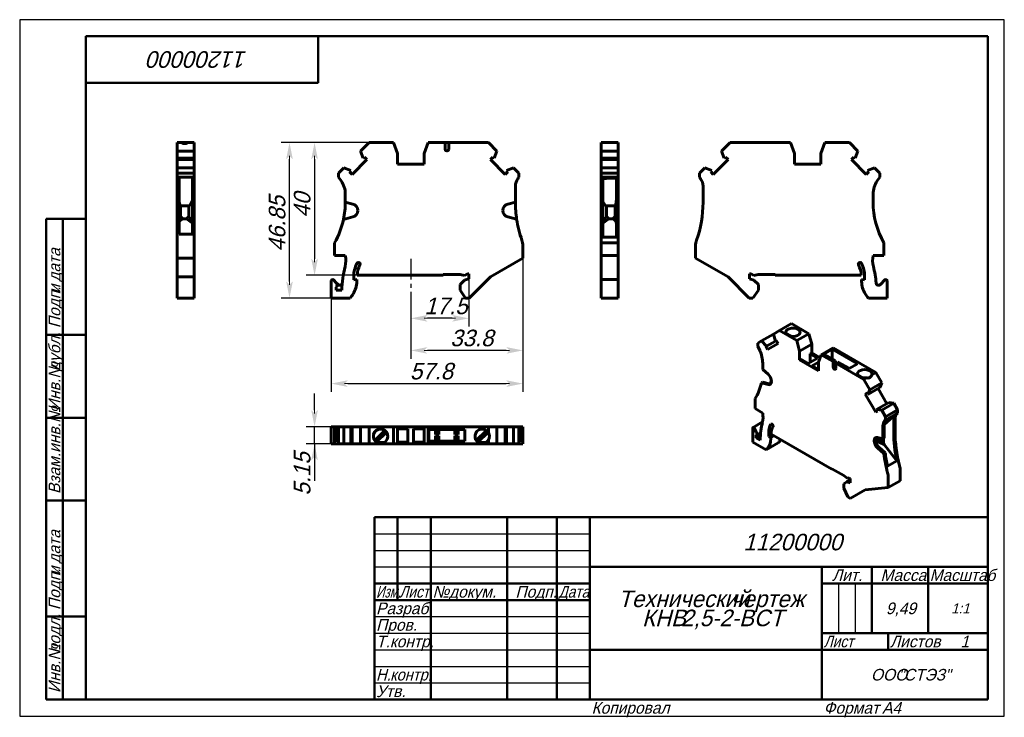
# Model space of a CAD drawing. Header units: millimetres. Extents: x 0 to 297, y 0 to 210.
import ezdxf

# ---------------------------------------------------------------- set-up
doc = ezdxf.new("R2010")
doc.units = ezdxf.units.MM
doc.linetypes.add('CENTER_per1_scale0.196063', pattern=[9.96, 6.225, -1.245, 1.245, -1.245])
doc.styles.add('TextStyle_1', font='T-FLEX Type A.TTF', dxfattribs={"oblique": 15, "height": 5})
doc.styles.add('TextStyle_2', font='T-FLEX Type A.TTF', dxfattribs={"oblique": 15, "height": 3.5})
doc.styles.add('TextStyle_3', font='T-FLEX Type A.TTF', dxfattribs={"width": 0.744064, "oblique": 15, "height": 3.5})
doc.styles.add('TextStyle_4', font='T-FLEX Type A.TTF', dxfattribs={"width": 0.883061, "oblique": 15, "height": 3.5})
doc.styles.add('TextStyle_5', font='T-FLEX Type A.TTF', dxfattribs={"width": 0.94413, "oblique": 15, "height": 3.5})
doc.styles.add('TextStyle_6', font='T-FLEX Type A.TTF', dxfattribs={"width": 0.98844, "oblique": 15, "height": 3.5})
doc.styles.add('TextStyle_7', font='T-FLEX Type A.TTF', dxfattribs={"oblique": 15, "height": 5})
doc.styles.add('TextStyle_8', font='T-FLEX Type A.TTF', dxfattribs={"oblique": 15, "height": 3})
doc.styles.add('TextStyle_9', font='T-FLEX Type A.TTF', dxfattribs={"oblique": 15, "height": 3.5})
doc.dimstyles.new('DIM_ST_1', dxfattribs={"dimtxt": 5, "dimasz": 5, "dimexe": 2.5, "dimexo": 0, "dimtad": 1, "dimrnd": 0.01, "dimdsep": 46, "dimtxsty": 'TextStyle_1', "dimblk": 'Arrow_3_C7_Status', "dimcen": 0.09, "dimclrd": 7, "dimclre": 7, "dimclrt": 7, "dimazin": 0, "dimtfac": 1, "dimtdec": 0, "dimtmove": 0, "dimatfit": 0, "dimldrblk": 'NONE', "dimfxl": 1, "dimtvp": 1, "dimtolj": 1, "dimarcsym": 0})
doc.dimstyles.new('DIM_ST_2', dxfattribs={"dimtxt": 5, "dimasz": 5, "dimexe": 2.5, "dimexo": 0, "dimtad": 1, "dimrnd": 0.01, "dimdsep": 46, "dimtxsty": 'TextStyle_1', "dimblk": 'Arrow_3_C7_Status', "dimcen": 0.09, "dimclrd": 7, "dimclre": 7, "dimclrt": 7, "dimazin": 0, "dimtfac": 1, "dimtdec": 0, "dimtmove": 0, "dimatfit": 0, "dimldrblk": 'NONE', "dimfxl": 1, "dimtvp": 1, "dimtolj": 1, "dimarcsym": 0})
doc.dimstyles.new('DIM_ST_3', dxfattribs={"dimtxt": 5, "dimasz": 5, "dimexe": 2.5, "dimexo": 0, "dimtad": 1, "dimrnd": 0.01, "dimdsep": 46, "dimtxsty": 'TextStyle_1', "dimblk": 'Arrow_3_C7_Status', "dimcen": 0.09, "dimclrd": 7, "dimclre": 7, "dimclrt": 7, "dimazin": 0, "dimtfac": 1, "dimtdec": 0, "dimtmove": 0, "dimatfit": 0, "dimldrblk": 'NONE', "dimfxl": 1, "dimtvp": 1, "dimtolj": 1, "dimarcsym": 0})

# ---------------------------------------------------------------- blocks, each defined once
blk = doc.blocks.new('Arrow_3_C7_Status')
at = {"color": 7, "linetype": 'Continuous', "lineweight": 0}
blk.add_line((-1, 0), (-0.8, 0), dxfattribs=at)
at = {"color": 7}
blk.add_solid([(-1, -0.2), (0, 0), (-0.8, 0), (-1, 0.2)], dxfattribs=at)
blk = doc.blocks.new('*D5')
at = {"color": 7, "lineweight": -2}
for p, q in [((135.47, 132.61), (135.47, 117.46)), ((117.97, 127.91), (117.97, 117.46)), ((130.47, 119.96), (122.97, 119.96))]:
    blk.add_line(p, q, dxfattribs=at)
at = {"layer": 'Defpoints', "color": 0}
for p in [(135.47, 132.61), (117.97, 127.91), (117.97, 119.96)]:
    blk.add_point(p, dxfattribs=at)
at = {"color": 7, "lineweight": -2, "xscale": 5, "yscale": 5, "zscale": 5, "rotation": 180}
blk.add_blockref('Arrow_3_C7_Status', (117.97, 119.96), dxfattribs=at)
at = {"color": 7, "lineweight": -2, "xscale": 5, "yscale": 5, "zscale": 5}
blk.add_blockref('Arrow_3_C7_Status', (135.47, 119.96), dxfattribs=at)
blk = doc.blocks.new('_None')
blk = doc.blocks.new('*D6')
at = {"color": 7, "lineweight": -2}
for p, q in [((151.77, 138.13), (151.77, 107.78)), ((117.97, 127.91), (117.97, 107.78)), ((146.77, 110.28), (122.97, 110.28))]:
    blk.add_line(p, q, dxfattribs=at)
at = {"layer": 'Defpoints', "color": 0}
for p in [(151.77, 138.13), (117.97, 127.91), (117.97, 110.28)]:
    blk.add_point(p, dxfattribs=at)
at = {"color": 7, "lineweight": -2, "xscale": 5, "yscale": 5, "zscale": 5, "rotation": 180}
blk.add_blockref('Arrow_3_C7_Status', (117.97, 110.28), dxfattribs=at)
at = {"color": 7, "lineweight": -2, "xscale": 5, "yscale": 5, "zscale": 5}
blk.add_blockref('Arrow_3_C7_Status', (151.77, 110.28), dxfattribs=at)
blk = doc.blocks.new('*D7')
at = {"color": 7, "lineweight": -2}
for p, q in [((151.77, 138.13), (151.77, 97.78)), ((93.97, 126.08), (93.97, 97.78)), ((98.97, 100.28), (146.77, 100.28))]:
    blk.add_line(p, q, dxfattribs=at)
at = {"layer": 'Defpoints', "color": 0}
for p in [(151.77, 138.13), (93.97, 126.08), (151.77, 100.28)]:
    blk.add_point(p, dxfattribs=at)
at = {"color": 7, "lineweight": -2, "xscale": 5, "yscale": 5, "zscale": 5}
for p, rotation in [((93.97, 100.28), 180), ((151.77, 100.28), 360)]:
    blk.add_blockref('Arrow_3_C7_Status', p, dxfattribs=dict(at, rotation=rotation))
blk = doc.blocks.new('*D8')
at = {"color": 7, "lineweight": -2}
for p, q in [((105.37, 172.93), (86.44, 172.93)), ((88.94, 167.93), (88.94, 137.93)), ((101.78, 132.93), (86.44, 132.93))]:
    blk.add_line(p, q, dxfattribs=at)
at = {"layer": 'Defpoints', "color": 0}
for p in [(105.37, 172.93), (88.94, 132.93), (101.78, 132.93)]:
    blk.add_point(p, dxfattribs=at)
at = {"color": 7, "lineweight": -2, "xscale": 5, "yscale": 5, "zscale": 5}
for p, rotation in [((88.94, 172.93), 89.99999999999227), ((88.94, 132.93), 269.9999999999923)]:
    blk.add_blockref('Arrow_3_C7_Status', p, dxfattribs=dict(at, rotation=rotation))
blk = doc.blocks.new('*D9')
at = {"color": 7, "lineweight": -2}
for p, q in [((105.37, 172.93), (78.88, 172.93)), ((81.38, 131.08), (81.38, 167.93)), ((93.97, 126.08), (78.88, 126.08))]:
    blk.add_line(p, q, dxfattribs=at)
at = {"layer": 'Defpoints', "color": 0}
for p in [(81.38, 172.93), (105.37, 172.93), (93.97, 126.08)]:
    blk.add_point(p, dxfattribs=at)
at = {"color": 7, "lineweight": -2, "xscale": 5, "yscale": 5, "zscale": 5}
for p, rotation in [((81.38, 172.93), 90.00000000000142), ((81.38, 126.08), 270.0000000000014)]:
    blk.add_blockref('Arrow_3_C7_Status', p, dxfattribs=dict(at, rotation=rotation))
blk = doc.blocks.new('*D10')
at = {"color": 7, "lineweight": -2}
for p, q in [((88.94, 92.28), (88.94, 97.28)), ((96.17, 87.28), (86.44, 87.28)), ((88.94, 82.13), (88.94, 87.28)), ((96.17, 82.13), (86.44, 82.13)), ((88.94, 82.13), (88.94, 71)), ((88.94, 77.13), (88.94, 72.13))]:
    blk.add_line(p, q, dxfattribs=at)
at = {"layer": 'Defpoints', "color": 0}
for p in [(88.94, 87.28), (96.17, 87.28), (96.17, 82.13)]:
    blk.add_point(p, dxfattribs=at)
at = {"color": 7, "lineweight": -2, "xscale": 5, "yscale": 5, "zscale": 5}
for p, rotation in [((88.94, 87.28), 270), ((88.94, 82.13), 90)]:
    blk.add_blockref('Arrow_3_C7_Status', p, dxfattribs=dict(at, rotation=rotation))
blk = doc.blocks.new('_FR1Страница_1')
at = {"color": 7, "linetype": 'Continuous', "lineweight": 25}
for p, q in [((0, 210), (0, 0)), ((297, 210), (0, 210)), ((297, 0), (297, 210)), ((107, 55), (172, 55)), ((107, 50), (172, 50)), ((107, 45), (172, 45)), ((247, 40), (247, 25)), ((252, 40), (252, 25)), ((107, 30), (172, 30)), ((107, 25), (172, 25)), ((107, 20), (172, 20)), ((242, 20), (292, 20)), ((262, 20), (262, 20)), ((107, 15), (172, 15)), ((107, 10), (172, 10)), ((0, 0), (297, 0))]:
    blk.add_line(p, q, dxfattribs=at)
at = {"color": 7, "linetype": 'Continuous', "lineweight": 50}
for p, q in [((20, 5), (20, 205)), ((20, 205), (292, 205)), ((90, 191), (90, 205)), ((292, 205), (292, 5)), ((20, 191), (90, 191)), ((8, 5), (8, 150)), ((8, 150), (20, 150)), ((13, 150), (13, 5)), ((8, 115), (20, 115)), ((8, 90), (20, 90)), ((20, 65), (8, 65)), ((107, 5), (107, 60)), ((107, 60), (292, 60)), ((114, 60), (114, 35)), ((124, 60), (124, 5)), ((147, 60), (147, 5)), ((162, 60), (162, 5)), ((172, 60), (172, 5)), ((172, 45), (292, 45)), ((242, 45), (242, 5)), ((257, 45), (257, 25)), ((274, 45), (274, 25)), ((107, 40), (172, 40)), ((242, 40), (292, 40)), ((107, 35), (172, 35)), ((8, 30), (20, 30)), ((242, 25), (292, 25)), ((262, 25), (262, 20)), ((172, 20), (292, 20)), ((20, 5), (8, 5)), ((292, 5), (20, 5))]:
    blk.add_line(p, q, dxfattribs=at)
at = {"color": 7, "oblique": 15}
for s, height, rotation, style, p in [('11200000', 5, 180, 'TextStyle_7', (68.7, 200.5)), ('дата', 3.5, 90, 'TextStyle_2', (12.25, 131.01)), ('Подп.', 3.5, 90, 'TextStyle_2', (12.25, 117)), ('и', 3.5, 90, 'TextStyle_2', (12.25, 127.51)), ('дубл.', 3.5, 90, 'TextStyle_2', (12.25, 104.01)), ('Инв.№', 3.5, 90, 'TextStyle_2', (12.25, 92)), ('Взам.инв.№', 3.5, 90, 'TextStyle_2', (12.25, 67)), ('дата', 3.5, 90, 'TextStyle_2', (12.25, 46.01)), ('Подп.', 3.5, 90, 'TextStyle_2', (12.25, 32)), ('и', 3.5, 90, 'TextStyle_2', (12.25, 42.51)), ('подл.', 3.5, 90, 'TextStyle_2', (12.25, 19.01)), ('Инв.№', 3.5, 90, 'TextStyle_2', (12.25, 7))]:
    blk.add_text(s, height=height, rotation=rotation, dxfattribs=dict(at, style=style)).set_placement(p)
for s, height, style, p in [('11200000', 5, 'TextStyle_7', (218.3, 50)), ('Лит.', 3.5, 'TextStyle_2', (245.03, 40.76)), ('Масса', 3.5, 'TextStyle_2', (259.65, 40.76)), ('№', 3.5, 'TextStyle_2', (124.5, 35.75)), ('Подп.', 3.5, 'TextStyle_2', (149.53, 35.75)), ('докум.', 3.5, 'TextStyle_2', (129.5, 35.75)), ('Технический', 5, 'TextStyle_7', (180.55, 32.88)), ('чертеж', 5, 'TextStyle_7', (214.51, 32.88)), ('Разраб.', 3.5, 'TextStyle_2', (107.5, 30.75)), ('9,49', 3.5, 'TextStyle_2', (261.28, 30.75)), ('1:1', 3, 'TextStyle_8', (280.99, 31)), ('КНВ', 5, 'TextStyle_7', (187.75, 27.12)), ('2,5-2-ВСТ', 5, 'TextStyle_7', (199.54, 27.12)), ('Пров.', 3.5, 'TextStyle_2', (107.5, 25.75)), ('Т.контр.', 3.5, 'TextStyle_2', (107.5, 20.75)), ('Листов', 3.5, 'TextStyle_2', (262.5, 20.75)), ('1', 3.5, 'TextStyle_9', (283.78, 20.75)), ('ООО', 3.5, 'TextStyle_2', (256.78, 10.75)), ('"СТЭЗ"', 3.5, 'TextStyle_2', (265.03, 10.75)), ('Утв.', 3.5, 'TextStyle_2', (107.5, 5.75)), ('Копировал', 3.5, 'TextStyle_2', (172.5, 0.75)), ('Формат', 3.5, 'TextStyle_2', (242.5, 0.75)), ('A4', 3.5, 'TextStyle_2', (260.12, 0.75))]:
    blk.add_text(s, height=height, dxfattribs=dict(at, style=style)).set_placement(p)
for s, style, width, p in [('Масштаб', 'TextStyle_6', 0.98844, (274.5, 40.76)), ('Изм.', 'TextStyle_3', 0.744064, (107.5, 35.75)), ('Лист', 'TextStyle_4', 0.883061, (114.5, 35.75)), ('Дата', 'TextStyle_4', 0.883061, (162.5, 35.75)), ('Лист', 'TextStyle_4', 0.883061, (242.5, 20.75)), ('Н.', 'TextStyle_5', 0.94413, (107.5, 10.75)), ('контр.', 'TextStyle_5', 0.94413, (111.75, 10.75))]:
    blk.add_text(s, height=3.5, dxfattribs=dict(at, style=style, width=width)).set_placement(p)
blk = doc.blocks.new('Страница_1')
at = {"color": 7, "linetype": 'Continuous', "lineweight": 60}
for p, q in [((47.511, 170.353), (47.511, 172.927)), ((47.511, 172.927), (48.659, 172.927)), ((48.659, 172.927), (50.864, 172.927)), ((50.864, 172.927), (52.661, 172.927)), ((52.661, 170.353), (52.661, 172.927)), ((102.798, 170.353), (105.372, 172.927)), ((105.372, 172.927), (112.772, 172.927)), ((112.772, 172.927), (113.972, 169.63)), ((121.972, 169.63), (123.172, 172.927)), ((123.172, 172.927), (128.297, 172.927)), ((128.297, 170.977), (128.297, 172.927)), ((128.297, 172.927), (129.397, 172.927)), ((129.397, 172.927), (129.397, 170.977)), ((129.397, 172.927), (141.372, 172.927)), ((143.946, 170.353), (141.372, 172.927)), ((175.385, 172.927), (175.385, 170.353)), ((175.385, 172.927), (180.535, 172.927)), ((180.535, 170.353), (180.535, 172.927)), ((211.693, 170.353), (214.267, 172.927)), ((232.467, 172.927), (214.267, 172.927)), ((233.667, 169.63), (232.467, 172.927)), ((242.867, 172.927), (241.667, 169.63)), ((250.267, 172.927), (242.867, 172.927)), ((250.267, 172.927), (252.841, 170.353)), ((52.661, 170.353), (47.511, 170.353)), ((47.511, 170.353), (47.511, 168.21)), ((52.661, 168.21), (52.661, 170.353)), ((103.632, 168.21), (102.798, 170.353)), ((113.972, 169.63), (113.972, 166.427)), ((121.972, 166.427), (121.972, 169.63)), ((143.946, 170.353), (143.112, 168.21)), ((175.385, 170.353), (180.535, 170.353)), ((175.385, 168.21), (175.385, 170.353)), ((180.535, 168.21), (180.535, 170.353)), ((212.527, 168.21), (211.693, 170.353)), ((233.667, 166.427), (233.667, 169.63)), ((241.667, 169.63), (241.667, 166.427)), ((252.006, 168.21), (252.841, 170.353)), ((47.511, 168.21), (52.661, 168.21)), ((47.511, 168.21), (47.511, 167.827)), ((47.511, 167.827), (47.511, 165.319)), ((52.661, 167.827), (47.511, 167.827)), ((52.661, 168.21), (52.661, 167.827)), ((52.661, 165.319), (52.661, 167.827)), ((100.289, 163.354), (104.762, 167.827)), ((104.005, 168.583), (103.632, 168.21)), ((104.762, 167.827), (104.005, 168.583)), ((121.972, 166.427), (113.972, 166.427)), ((142.738, 168.583), (141.982, 167.827)), ((141.982, 167.827), (146.454, 163.354)), ((143.112, 168.21), (142.738, 168.583)), ((180.535, 168.21), (175.385, 168.21)), ((175.385, 167.827), (175.385, 168.21)), ((175.385, 167.827), (180.535, 167.827)), ((175.385, 165.319), (175.385, 167.827)), ((180.535, 167.827), (180.535, 168.21)), ((180.535, 165.319), (180.535, 167.827)), ((209.184, 163.354), (213.657, 167.827)), ((212.527, 168.21), (212.9, 168.583)), ((212.9, 168.583), (213.657, 167.827)), ((233.667, 166.427), (241.667, 166.427)), ((250.877, 167.827), (251.633, 168.583)), ((255.349, 163.354), (250.877, 167.827)), ((251.633, 168.583), (252.006, 168.21)), ((47.511, 165.319), (47.511, 163.727)), ((52.661, 165.319), (47.511, 165.319)), ((47.511, 163.727), (47.511, 162.498)), ((52.661, 163.727), (47.511, 163.727)), ((52.661, 163.727), (52.661, 165.319)), ((52.661, 162.498), (52.661, 163.727)), ((96.172, 163.727), (97.764, 165.319)), ((96.172, 162.527), (96.172, 163.727)), ((97.764, 165.319), (99.906, 164.484)), ((99.906, 164.484), (99.533, 164.111)), ((99.533, 164.111), (100.289, 163.354)), ((146.454, 163.354), (147.211, 164.111)), ((146.837, 164.484), (148.98, 165.319)), ((147.211, 164.111), (146.837, 164.484)), ((148.98, 165.319), (150.572, 163.727)), ((150.572, 163.727), (150.572, 162.498)), ((175.385, 163.727), (175.385, 165.319)), ((180.535, 165.319), (175.385, 165.319)), ((175.385, 163.727), (175.385, 162.527)), ((180.535, 163.727), (175.385, 163.727)), ((180.535, 163.727), (180.535, 165.319)), ((180.535, 162.527), (180.535, 163.727)), ((205.067, 163.727), (206.658, 165.319)), ((205.067, 162.498), (205.067, 163.727)), ((206.658, 165.319), (208.801, 164.484)), ((208.801, 164.484), (208.428, 164.111)), ((208.428, 164.111), (209.184, 163.354)), ((256.106, 164.111), (255.349, 163.354)), ((257.875, 165.319), (255.732, 164.484)), ((255.732, 164.484), (256.106, 164.111)), ((259.467, 163.727), (257.875, 165.319)), ((259.467, 163.727), (259.467, 162.527)), ((52.661, 162.498), (47.511, 162.498)), ((47.511, 162.498), (47.511, 162.247)), ((47.511, 162.247), (48.061, 162.247)), ((47.511, 162.06), (47.511, 162.247)), ((47.511, 162.06), (47.511, 159.766)), ((48.061, 162.247), (48.061, 162.06)), ((48.061, 162.06), (48.061, 159.766)), ((52.111, 162.247), (52.111, 162.06)), ((52.661, 162.247), (52.111, 162.247)), ((52.111, 162.06), (52.111, 159.766)), ((52.661, 162.498), (52.661, 162.247)), ((52.661, 162.06), (52.661, 162.247)), ((52.661, 162.06), (52.661, 159.766)), ((96.172, 162.527), (96.956, 161.407)), ((150.245, 162.06), (150.376, 162.247)), ((150.572, 162.498), (150.376, 162.247)), ((175.385, 162.527), (180.535, 162.527)), ((175.385, 161.407), (175.385, 162.527)), ((175.385, 157.392), (175.385, 161.407)), ((175.935, 162.143), (175.935, 161.407)), ((175.935, 162.143), (176.985, 162.143)), ((175.935, 157.392), (175.935, 161.407)), ((176.985, 162.202), (179.585, 162.202)), ((176.985, 162.143), (176.985, 162.202)), ((179.585, 162.202), (179.585, 162.143)), ((179.585, 162.143), (179.985, 162.143)), ((179.985, 161.407), (179.985, 162.143)), ((179.985, 157.392), (179.985, 161.407)), ((180.535, 162.527), (180.535, 161.407)), ((180.535, 157.392), (180.535, 161.407)), ((205.067, 162.498), (205.263, 162.247)), ((205.393, 162.06), (205.263, 162.247)), ((258.683, 161.407), (259.467, 162.527)), ((47.511, 157.498), (47.511, 159.766)), ((47.511, 157.498), (47.511, 155.032)), ((48.061, 159.766), (48.061, 157.498)), ((48.061, 157.498), (48.061, 155.032)), ((52.111, 154.889), (52.111, 159.766)), ((52.661, 154.889), (52.661, 159.766)), ((149.522, 157.498), (149.522, 159.766)), ((149.522, 157.498), (149.522, 155.032)), ((206.117, 154.889), (206.117, 159.766)), ((47.511, 155.032), (47.511, 154.424)), ((47.511, 155.032), (48.061, 155.032)), ((48.061, 155.086), (48.432, 153.836)), ((48.061, 154.424), (48.061, 155.032)), ((52.111, 155.519), (51.352, 153.836)), ((52.111, 154.889), (52.111, 145.356)), ((52.661, 154.889), (52.661, 143.508)), ((98.222, 157.392), (98.222, 155.032)), ((98.222, 155.032), (100.489, 154.424)), ((98.222, 155.032), (98.222, 155.027)), ((149.522, 155.032), (147.254, 154.424)), ((149.522, 154.889), (149.522, 155.032)), ((175.385, 155.027), (175.385, 157.392)), ((175.385, 155.027), (175.385, 142.701)), ((175.935, 157.392), (175.935, 155.027)), ((175.935, 155.214), (176.718, 153.827)), ((175.935, 155.027), (175.935, 144.427)), ((179.785, 154.328), (179.985, 155.988)), ((179.985, 155.032), (179.985, 157.392)), ((179.985, 155.032), (179.985, 154.424)), ((180.535, 155.032), (179.985, 155.032)), ((180.535, 157.392), (180.535, 155.032)), ((180.535, 155.032), (180.535, 154.424)), ((257.417, 155.027), (257.417, 157.392)), ((47.511, 154.424), (47.511, 152.492)), ((47.511, 152.492), (47.511, 152.462)), ((47.511, 152.462), (47.511, 150.53)), ((48.061, 154.424), (48.061, 152.492)), ((48.061, 152.462), (48.061, 152.492)), ((48.061, 152.462), (48.061, 150.53)), ((48.461, 153.832), (48.432, 153.836)), ((48.432, 153.836), (51.352, 153.836)), ((48.461, 150.026), (48.461, 153.832)), ((48.461, 153.828), (51.061, 153.828)), ((51.061, 153.81), (51.352, 153.836)), ((51.061, 153.81), (51.061, 153.828)), ((51.061, 150.627), (51.061, 153.81)), ((101.972, 152.492), (101.972, 152.462)), ((145.772, 152.492), (145.772, 152.462)), ((179.6, 153.827), (176.718, 153.827)), ((176.985, 153.827), (176.985, 150.627)), ((179.585, 153.827), (179.585, 150.114)), ((179.6, 153.827), (179.785, 154.328)), ((179.785, 149.568), (179.785, 154.328)), ((179.985, 154.424), (179.985, 152.492)), ((179.985, 152.462), (179.985, 152.492)), ((179.985, 152.462), (179.985, 150.53)), ((180.535, 154.424), (180.535, 152.492)), ((180.535, 152.492), (180.535, 152.462)), ((180.535, 152.462), (180.535, 150.53)), ((47.511, 150.53), (47.511, 149.82)), ((47.511, 149.82), (47.511, 143.508)), ((48.061, 149.82), (47.511, 149.82)), ((48.061, 149.82), (48.061, 150.53)), ((48.061, 149.82), (48.061, 145.356)), ((48.15, 149.177), (48.061, 149.035)), ((48.461, 150.026), (48.15, 149.177)), ((49.161, 149.927), (48.15, 149.177)), ((48.461, 150.627), (49.161, 149.927)), ((50.361, 149.927), (49.161, 149.927)), ((50.361, 149.927), (51.061, 150.627)), ((52.111, 148.629), (50.361, 149.927)), ((51.061, 150.627), (52.111, 149.105)), ((100.489, 150.53), (97.663, 149.772)), ((147.254, 150.53), (149.902, 149.82)), ((176.985, 150.627), (175.935, 149.137)), ((175.935, 148.643), (177.685, 149.927)), ((176.985, 150.627), (177.685, 149.927)), ((177.685, 149.927), (178.885, 149.927)), ((179.585, 150.627), (178.885, 149.927)), ((179.817, 149.234), (178.885, 149.927)), ((179.785, 149.568), (179.585, 150.114)), ((179.817, 149.234), (179.785, 149.568)), ((179.817, 149.234), (179.985, 148.412)), ((179.985, 150.53), (179.985, 149.772)), ((179.985, 149.772), (179.985, 144.427)), ((180.535, 149.772), (179.985, 149.772)), ((180.535, 150.53), (180.535, 149.772)), ((180.535, 149.772), (180.535, 142.701)), ((47.511, 141.834), (47.511, 143.508)), ((52.111, 145.356), (48.061, 145.356)), ((52.661, 141.834), (52.661, 143.508)), ((94.972, 138.927), (94.972, 142.701)), ((175.385, 138.927), (175.385, 142.701)), ((180.535, 142.701), (175.385, 142.701)), ((179.985, 144.427), (175.935, 144.427)), ((180.535, 138.927), (180.535, 142.701)), ((260.667, 138.927), (260.667, 142.701)), ((47.511, 141.834), (47.511, 138.135)), ((52.661, 141.834), (52.661, 138.135)), ((151.772, 141.834), (151.772, 138.135)), ((203.867, 141.834), (203.867, 138.135)), ((47.511, 138.135), (47.511, 132.477)), ((52.661, 138.135), (47.511, 138.135)), ((52.661, 138.135), (52.661, 132.477)), ((98.215, 138.927), (94.972, 138.927)), ((151.772, 138.135), (141.972, 132.477)), ((175.385, 135.569), (175.385, 138.927)), ((175.385, 138.927), (180.535, 138.927)), ((180.535, 135.569), (180.535, 138.927)), ((203.867, 138.135), (213.667, 132.477)), ((257.423, 138.927), (260.667, 138.927)), ((175.385, 131.634), (175.385, 135.569)), ((180.535, 131.634), (180.535, 135.569)), ((47.511, 132.477), (47.511, 126.077)), ((52.661, 132.477), (47.511, 132.477)), ((52.661, 126.077), (52.661, 132.477)), ((93.972, 126.077), (93.972, 131.234)), ((94.655, 131.517), (95.508, 130.663)), ((100.772, 132.627), (100.772, 131.548)), ((100.772, 131.548), (101.672, 131.627)), ((101.672, 131.627), (101.672, 131.07)), ((127.772, 132.927), (101.778, 132.927)), ((127.772, 133.127), (132.886, 133.127)), ((127.772, 132.927), (127.772, 133.127)), ((132.822, 130.127), (134.174, 131.479)), ((132.886, 133.127), (134.205, 132.9)), ((134.174, 131.479), (135.472, 131.827)), ((134.205, 132.9), (135.045, 133.391)), ((135.045, 133.391), (135.472, 133.391)), ((135.472, 131.827), (135.472, 133.391)), ((141.972, 132.477), (135.572, 126.077)), ((180.535, 131.634), (175.385, 131.634)), ((175.385, 131.234), (175.385, 131.634)), ((175.385, 126.077), (175.385, 131.234)), ((180.535, 131.234), (180.535, 131.634)), ((180.535, 126.077), (180.535, 131.234)), ((220.067, 126.077), (213.667, 132.477)), ((220.594, 133.391), (220.167, 133.391)), ((220.167, 131.827), (220.167, 133.391)), ((220.167, 131.827), (221.464, 131.479)), ((221.433, 132.9), (220.594, 133.391)), ((222.753, 133.127), (221.433, 132.9)), ((221.464, 131.479), (222.817, 130.127)), ((227.867, 133.127), (222.753, 133.127)), ((227.867, 132.927), (227.867, 133.127)), ((253.86, 132.927), (227.867, 132.927)), ((254.867, 131.548), (253.967, 131.627)), ((253.967, 131.627), (253.967, 131.07)), ((254.867, 132.627), (254.867, 131.548)), ((260.984, 131.517), (259.614, 130.147)), ((261.667, 126.077), (261.667, 131.234)), ((95.472, 128.427), (95.472, 129.356)), ((97.179, 128.427), (95.472, 128.427)), ((96.024, 130.147), (95.508, 130.663)), ((132.822, 128.477), (132.822, 130.127)), ((134.502, 126.077), (132.822, 128.477)), ((221.136, 126.077), (222.817, 128.477)), ((222.817, 128.477), (222.817, 130.127)), ((52.661, 126.077), (47.511, 126.077)), ((99.638, 126.077), (93.972, 126.077)), ((135.572, 126.077), (134.502, 126.077)), ((175.385, 126.077), (180.535, 126.077)), ((220.067, 126.077), (221.136, 126.077)), ((256.001, 126.077), (261.667, 126.077)), ((227.354, 115.198), (229.174, 116.249)), ((232.816, 118.351), (229.174, 116.249)), ((229.174, 116.249), (234.407, 113.228)), ((232.816, 118.351), (238.049, 115.33)), ((222.669, 112.493), (223.795, 113.143)), ((223.795, 113.143), (227.354, 115.198)), ((223.795, 113.143), (225.31, 111.587)), ((227.944, 113.108), (225.31, 111.587)), ((227.944, 113.108), (227.354, 115.198)), ((228.208, 113.26), (227.944, 113.108)), ((228.743, 112.334), (228.208, 113.26)), ((232.628, 114.541), (231.131, 115.405)), ((238.049, 115.33), (234.407, 113.228)), ((234.407, 113.228), (235.256, 110.046)), ((238.049, 115.33), (238.897, 112.148)), ((222.669, 111.513), (222.669, 112.493)), ((222.669, 111.513), (223.223, 110.279)), ((225.31, 111.587), (225.046, 111.434)), ((225.046, 111.434), (225.581, 110.508)), ((225.581, 110.508), (228.743, 112.334)), ((238.897, 112.148), (235.256, 110.046)), ((235.256, 110.046), (235.256, 107.431)), ((238.897, 112.148), (238.897, 109.533)), ((241.761, 108.982), (245.403, 111.085)), ((245.031, 110.646), (242.521, 109.196)), ((245.031, 110.646), (252.668, 106.237)), ((245.031, 107.747), (245.031, 110.646)), ((245.403, 111.085), (258.272, 103.654)), ((235.591, 107.625), (235.256, 107.431)), ((240.912, 104.165), (235.256, 107.431)), ((237.819, 106.339), (235.591, 107.625)), ((240.665, 107.982), (237.819, 106.339)), ((238.897, 109.533), (238.438, 109.268)), ((238.438, 109.268), (240.665, 107.982)), ((238.438, 109.268), (238.438, 106.696)), ((241.414, 108.08), (238.897, 109.533)), ((240.912, 106.78), (241.761, 108.982)), ((241.761, 108.982), (245.385, 106.89)), ((242.521, 109.196), (245.951, 107.216)), ((245.385, 106.89), (245.951, 107.216)), ((245.951, 105.624), (245.951, 107.216)), ((224.119, 106.484), (224.119, 104.556)), ((224.119, 104.556), (225.722, 103.135)), ((239.021, 105.645), (240.912, 106.737)), ((240.912, 104.553), (239.021, 105.645)), ((240.912, 104.165), (240.912, 106.78)), ((245.385, 105.298), (245.385, 106.89)), ((246.728, 106.767), (246.163, 106.441)), ((246.163, 106.441), (246.163, 104.849)), ((246.163, 106.441), (254.63, 101.552)), ((246.728, 106.767), (250.158, 104.787)), ((252.668, 106.237), (250.158, 104.787)), ((252.803, 102.892), (254.301, 102.028)), ((254.63, 101.552), (255.442, 102.02)), ((256.45, 98.399), (254.63, 101.552)), ((257.001, 102.92), (258.272, 103.654)), ((260.092, 100.502), (258.272, 103.654)), ((223.724, 100.49), (224.113, 100.715)), ((225.722, 99.955), (223.724, 100.49)), ((226.111, 100.179), (224.113, 100.715)), ((226.77, 100.952), (226.77, 100.927)), ((255.86, 96.991), (259.502, 99.093)), ((256.45, 98.399), (255.86, 96.991)), ((260.092, 100.502), (256.45, 98.399)), ((261.602, 94.221), (258.967, 98.784)), ((259.502, 99.093), (260.092, 100.502)), ((221.821, 92.734), (221.821, 95.815)), ((255.597, 97.448), (255.062, 97.139)), ((255.062, 97.139), (258.224, 91.661)), ((255.86, 96.991), (255.597, 97.448)), ((224.114, 91.41), (221.821, 92.734)), ((258.495, 92.427), (262.137, 94.53)), ((258.759, 91.97), (258.495, 92.427)), ((258.495, 92.427), (260.01, 92.234)), ((263.652, 94.336), (260.01, 92.234)), ((260.01, 92.234), (261.136, 90.284)), ((264.777, 92.387), (261.136, 90.284)), ((263.652, 94.336), (262.137, 94.53)), ((264.777, 92.387), (263.652, 94.336)), ((264.777, 91.383), (264.777, 92.387)), ((258.224, 91.661), (258.759, 91.97)), ((264.25, 91.034), (260.789, 87.921)), ((260.905, 89.057), (260.997, 89.156)), ((260.997, 89.156), (261.386, 89.38)), ((261.136, 89.281), (260.997, 89.156)), ((264.777, 91.383), (261.136, 89.281)), ((261.136, 90.284), (261.136, 89.281)), ((261.386, 89.38), (261.294, 89.281)), ((263.646, 85.375), (263.646, 89.357)), ((264.035, 85.599), (264.035, 89.581)), ((264.25, 91.034), (264.157, 90.935)), ((264.639, 91.258), (264.25, 91.034)), ((264.546, 91.159), (264.639, 91.258)), ((264.777, 91.383), (264.639, 91.258)), ((93.972, 87.284), (93.972, 82.134)), ((94.655, 87.284), (93.972, 87.284)), ((94.655, 87.284), (94.972, 87.284)), ((94.972, 87.284), (96.172, 87.284)), ((94.972, 82.134), (94.972, 87.284)), ((95.863, 86.734), (96.172, 86.734)), ((95.863, 82.684), (95.863, 86.734)), ((96.172, 87.284), (97.764, 87.284)), ((96.172, 82.134), (96.172, 87.284)), ((97.764, 87.284), (99.906, 87.284)), ((97.764, 82.134), (97.764, 87.284)), ((99.906, 87.284), (100.289, 87.284)), ((99.906, 87.284), (99.906, 82.134)), ((100.289, 87.284), (100.289, 82.134)), ((100.289, 87.284), (102.798, 87.284)), ((105.372, 87.284), (102.798, 87.284)), ((102.798, 87.284), (102.798, 82.134)), ((105.372, 87.284), (112.772, 87.284)), ((105.372, 87.284), (105.372, 82.134)), ((110.117, 86.149), (107.081, 83.113)), ((112.772, 87.284), (112.772, 82.134)), ((112.772, 87.284), (113.972, 87.284)), ((113.972, 87.284), (113.972, 82.134)), ((121.972, 87.284), (113.972, 87.284)), ((113.972, 86.634), (117.122, 86.634)), ((117.122, 86.634), (117.122, 82.609)), ((118.822, 82.609), (118.822, 86.634)), ((118.822, 86.634), (121.972, 86.634)), ((121.972, 82.134), (121.972, 87.284)), ((121.972, 87.284), (123.172, 87.284)), ((123.172, 87.284), (141.372, 87.284)), ((123.172, 82.134), (123.172, 87.284)), ((123.447, 86.484), (123.447, 82.934)), ((123.447, 86.484), (134.247, 86.484)), ((125.447, 86.259), (126.447, 86.259)), ((125.447, 86.259), (125.447, 85.435)), ((126.447, 86.259), (126.447, 85.435)), ((131.247, 86.259), (132.247, 86.259)), ((131.247, 86.259), (131.247, 85.435)), ((132.247, 86.259), (132.247, 85.435)), ((134.247, 86.484), (134.247, 82.934)), ((140.767, 86.149), (137.731, 83.113)), ((143.946, 87.284), (141.372, 87.284)), ((141.372, 85.486), (141.372, 87.284)), ((143.946, 87.284), (143.946, 82.134)), ((146.454, 87.284), (143.946, 87.284)), ((146.837, 87.284), (146.454, 87.284)), ((146.454, 82.134), (146.454, 87.284)), ((148.98, 87.284), (146.837, 87.284)), ((146.837, 82.134), (146.837, 87.284)), ((148.98, 87.284), (148.98, 82.134)), ((150.572, 87.284), (148.98, 87.284)), ((151.483, 87.284), (150.572, 87.284)), ((150.572, 87.284), (150.572, 82.134)), ((150.886, 86.734), (150.572, 86.734)), ((150.886, 86.734), (150.886, 82.684)), ((151.772, 87.284), (151.483, 87.284)), ((151.772, 87.284), (151.772, 82.134)), ((221.113, 82.65), (221.113, 86.861)), ((224.065, 88.7), (221.196, 87.044)), ((221.596, 86.813), (222.2, 85.768)), ((260.393, 85.627), (260.393, 87.479)), ((260.782, 87.704), (260.782, 85.852)), ((107.576, 82.618), (110.612, 85.654)), ((125.447, 85.435), (125.447, 84.96)), ((125.447, 85.435), (126.447, 85.435)), ((125.447, 84.96), (125.447, 84.934)), ((125.447, 84.96), (126.447, 84.96)), ((125.447, 84.934), (126.447, 84.934)), ((125.447, 84.458), (125.447, 84.484)), ((126.447, 84.484), (125.447, 84.484)), ((125.447, 83.983), (125.447, 84.458)), ((125.447, 84.458), (126.447, 84.458)), ((125.447, 83.159), (125.447, 83.983)), ((125.447, 83.983), (126.447, 83.983)), ((126.447, 85.435), (126.447, 84.96)), ((126.447, 84.96), (126.447, 84.934)), ((126.447, 84.458), (126.447, 84.484)), ((126.447, 84.458), (126.447, 83.983)), ((126.447, 83.983), (126.447, 83.159)), ((131.247, 85.435), (131.247, 84.96)), ((131.247, 85.435), (132.247, 85.435)), ((131.247, 84.96), (132.247, 84.96)), ((131.247, 84.96), (131.247, 84.934)), ((131.247, 84.934), (132.247, 84.934)), ((132.247, 84.484), (131.247, 84.484)), ((131.247, 84.458), (131.247, 84.484)), ((131.247, 84.458), (132.247, 84.458)), ((131.247, 83.983), (131.247, 84.458)), ((131.247, 83.159), (131.247, 83.983)), ((131.247, 83.983), (132.247, 83.983)), ((132.247, 85.435), (132.247, 84.96)), ((132.247, 84.96), (132.247, 84.934)), ((132.247, 84.458), (132.247, 84.484)), ((132.247, 84.458), (132.247, 83.983)), ((132.247, 83.983), (132.247, 83.159)), ((138.226, 82.618), (141.262, 85.654)), ((141.372, 82.134), (141.372, 83.281)), ((222.174, 83.956), (222.174, 84.715)), ((222.174, 83.956), (223.445, 84.69)), ((223.382, 83.259), (222.174, 83.956)), ((222.2, 84.728), (223.513, 85.487)), ((225.922, 85.222), (225.922, 84.341)), ((226.897, 84.904), (225.922, 84.341)), ((225.922, 84.341), (226.558, 84.038)), ((227.477, 84.569), (226.558, 84.038)), ((226.558, 84.038), (226.558, 83.584)), ((245.014, 74.444), (226.633, 85.056)), ((258.13, 83.27), (258.13, 83.295)), ((258.132, 83.367), (258.502, 84.007)), ((258.394, 84.07), (258.502, 84.007)), ((258.502, 84.007), (258.502, 84.08)), ((258.502, 84.007), (260.53, 82.451)), ((260.393, 83.613), (258.79, 84.043)), ((260.393, 85.627), (260.393, 83.613)), ((260.393, 83.613), (260.782, 83.838)), ((260.53, 82.451), (260.53, 83.692)), ((260.782, 85.852), (260.782, 83.838)), ((94.655, 82.134), (93.972, 82.134)), ((94.655, 82.134), (94.972, 82.134)), ((94.972, 82.134), (96.172, 82.134)), ((95.863, 82.684), (96.172, 82.684)), ((96.172, 82.134), (97.764, 82.134)), ((97.764, 82.134), (99.906, 82.134)), ((99.906, 82.134), (100.289, 82.134)), ((100.289, 82.134), (102.798, 82.134)), ((102.798, 82.134), (105.372, 82.134)), ((105.372, 82.134), (112.772, 82.134)), ((109.905, 82.484), (107.788, 82.484)), ((112.772, 82.134), (113.972, 82.134)), ((117.122, 82.609), (113.972, 82.609)), ((121.972, 82.134), (113.972, 82.134)), ((121.972, 82.609), (118.822, 82.609)), ((121.972, 82.134), (123.172, 82.134)), ((123.172, 82.134), (128.297, 82.134)), ((123.447, 82.934), (128.297, 82.934)), ((125.447, 83.159), (126.447, 83.159)), ((128.297, 82.934), (129.397, 82.934)), ((128.297, 82.134), (128.297, 82.934)), ((128.297, 82.134), (129.397, 82.134)), ((129.397, 82.934), (129.397, 82.134)), ((129.397, 82.934), (134.247, 82.934)), ((129.397, 82.134), (141.372, 82.134)), ((131.247, 83.159), (132.247, 83.159)), ((138.438, 82.484), (140.555, 82.484)), ((143.946, 82.134), (141.372, 82.134)), ((143.946, 82.134), (146.454, 82.134)), ((146.454, 82.134), (146.837, 82.134)), ((146.837, 82.134), (148.98, 82.134)), ((148.98, 82.134), (150.572, 82.134)), ((150.886, 82.684), (150.572, 82.684)), ((151.483, 82.134), (150.572, 82.134)), ((151.772, 82.134), (151.483, 82.134)), ((225.12, 80.337), (221.113, 82.65)), ((228.761, 82.439), (225.12, 80.337)), ((257.742, 83.071), (257.742, 83.046)), ((260.768, 81.924), (258.139, 83.092)), ((258.79, 80.863), (260.662, 79.203)), ((261.051, 79.428), (259.179, 81.088)), ((260.53, 82.451), (260.768, 81.924)), ((260.768, 81.924), (264.61, 77.034)), ((261.051, 79.428), (260.662, 79.203)), ((245.014, 74.608), (248.63, 72.52)), ((245.014, 74.444), (245.014, 74.608)), ((245.014, 74.444), (245.155, 74.526)), ((264.61, 77.034), (261.747, 75.381)), ((248.63, 72.52), (249.563, 71.796)), ((249.563, 71.796), (250.156, 71.854)), ((250.156, 71.854), (250.458, 71.68)), ((250.458, 70.403), (250.458, 71.68)), ((261.984, 71.919), (261.984, 68.899)), ((265.626, 74.021), (265.626, 71.001)), ((248.585, 70.096), (249.541, 70.648)), ((248.585, 68.749), (248.585, 70.096)), ((249.773, 66.104), (248.585, 68.749)), ((250.458, 71.178), (249.541, 70.648)), ((249.541, 70.648), (250.458, 70.403)), ((261.984, 68.899), (255.055, 68.28)), ((265.626, 71.001), (261.984, 68.899)), ((250.529, 65.667), (249.773, 66.104)), ((255.055, 68.28), (250.529, 65.667))]:
    blk.add_line(p, q, dxfattribs=at)
at = {"color": 7, "linetype": 'CENTER_per1_scale0.196063', "lineweight": 25}
blk.add_line((117.972, 137.87), (117.972, 127.91), dxfattribs=at)
at = {"color": 7, "lineweight": 60, "flags": 128}
blk.add_lwpolyline([(257.001, 102.92), (256.913, 102.664), (256.788, 102.437), (256.628, 102.248), (256.433, 102.103), (256.211, 102.007), (255.967, 101.963), (255.708, 101.968), (255.442, 102.02)], dxfattribs=at)
at = {"color": 7, "linetype": 'Continuous', "lineweight": 60}
for centre, radius, start, end in [((49.761, 174.802), 2.175, 239.54969, 300.45031), ((128.847, 170.977), 0.55, 180.00001, 0), ((91.222, 157.392), 7, 0, 35), ((153.522, 159.766), 4, 145, 180), ((202.117, 159.766), 4, 0, 35), ((264.417, 157.392), 7, 145, 180), ((73.222, 155.027), 25, 347.86725, 360), ((183.522, 154.889), 34, 180, 188.57366), ((172.117, 154.889), 34, 340.44279, 0), ((282.417, 155.027), 25, 180, 209.54136), ((99.972, 152.492), 2, 0, 75), ((99.972, 152.462), 2, 285, 0), ((147.772, 152.492), 2, 105, 180), ((147.772, 152.462), 2, 180, 255), ((73.222, 155.027), 25, 330.45864, 347.86725), ((183.522, 154.889), 34, 188.57366, 199.55721), ((146.772, 141.834), 5, 360, 19.55721), ((208.867, 141.834), 5, 160.44279, 180), ((90.872, 137.402), 7.5, 345.85889, 11.73422), ((102.178, 136.277), 0.5, 332.09877, 152.09877), ((253.46, 136.277), 0.5, 27.90123, 207.90123), ((264.767, 137.402), 7.5, 168.26578, 194.14111), ((129.272, 127.727), 32.1, 165.85889, 178.75046), ((109.072, 132.627), 8.3, 152.09877, 180), ((109.072, 132.627), 7.3, 152.09877, 177.64472), ((246.567, 132.627), 7.3, 2.35528, 27.90123), ((246.567, 132.627), 8.3, 360, 27.90123), ((226.367, 127.727), 32.1, 5.15339, 14.14111), ((94.372, 131.234), 0.4, 45, 180), ((94.672, 131.07), 7, 327.14012, 0), ((260.967, 131.07), 7, 180, 212.85988), ((261.267, 131.234), 0.4, 359.99998, 135), ((94.872, 130.027), 0.9, 311.81031, 45), ((96.555, 130.678), 0.75, 225, 354.84661), ((259.084, 130.678), 0.75, 185.15339, 315), ((92.572, 132.427), 9.5, 318.05468, 327.14012), ((263.067, 132.427), 9.5, 212.85988, 221.94532), ((108.847, 84.384), 2.175, 299.12461, 240.87539), ((139.497, 84.384), 2.175, 30.45031, 240.87539), ((139.497, 84.384), 2.175, 299.12461, 329.54969), ((139.497, 84.384), 2.175, 329.54969, 30.45031)]:
    blk.add_arc(centre, radius, start, end, dxfattribs=at)
for centre, major_axis, ratio, start_param, end_param in [((233.223, 115.749), (2.175, 0), 0.5773503, 4.4353112, 9.7018557), ((219.169, 109.341), (-3.5, 6.062), 0.5773503, 3.9269908, 4.5378561), ((245.774, 105.073), (-0.275, 0.476), 0.5773491, 0.7853992, 3.9269918), ((246.339, 105.4), (-0.275, 0.476), 0.5773503, 0.7853982, 1.8980168), ((254.895, 103.236), (2.175, 0), 0.5773503, 6.0292454, 9.7018557), ((225.356, 101.769), (-1, 1.732), 0.5773503, 3.9269908, 5.2359878), ((209.694, 116.637), (-12.5, 21.651), 0.5773503, 3.5829317, 3.6570384), ((254.895, 103.236), (2.175, 0), 0.5773503, 4.4353112, 4.9663289), ((206.441, 114.759), (-12.5, 21.651), 0.5773503, 3.4113968, 3.7152343), ((225.356, 101.744), (-1, 1.732), 0.5773503, 2.6179939, 3.9269908), ((225.745, 101.968), (-1, 1.732), 0.5773503, 2.6179939, 2.9458915), ((218.921, 93.162), (-3.75, 6.495), 0.5773503, 3.6801819, 4.1317916), ((263.611, 86.071), (-2, 3.464), 0.5773503, 0.1745329, 0.7853982), ((266.474, 87.724), (-2, 3.464), 0.5773503, 0.1745329, 0.7853982), ((266.863, 87.948), (-2, 3.464), 0.5773503, 0.1745329, 0.7853982), ((221.396, 86.697), (-0.2, 0.346), 0.5773503, 4.712389, 7.0685835), ((246.074, 69.586), (-16.05, 27.799), 0.5773503, 0.5385892, 0.7635896), ((231.791, 81.834), (-4.15, 7.188), 0.5773503, 0.2984299, 0.7853982), ((226.916, 87.628), (-0.25, 0.433), 0.5773508, 3.4400205, 6.5816132), ((231.791, 81.834), (-3.65, 6.322), 0.5773503, 0.2984299, 0.7442907), ((263.222, 85.846), (-2, 3.464), 0.5773503, 0.1745329, 0.7853982), ((221.75, 85.508), (-0.45, 0.779), 0.5773503, 3.0859221, 4.712389), ((221.608, 86.441), (-3.5, 6.062), 0.5773503, 3.3534777, 3.9269908), ((225.25, 88.544), (-3.5, 6.062), 0.5773503, 3.3534777, 3.437128), ((259.156, 82.254), (-1, 1.732), 0.5773503, 5.7595865, 7.0685835), ((259.545, 82.479), (-1, 1.732), 0.5773503, 0.1957012, 0.7853982), ((259.545, 82.454), (-1, 1.732), 0.5773503, 0.7853982, 2.0943951), ((287.688, 71.494), (-17, 29.445), 0.5773503, 0.7853982, 1.0695956), ((288.076, 71.719), (-17, 29.445), 0.5773503, 0.7853982, 1.1267359), ((220.123, 88.406), (-4.75, 8.227), 0.5773503, 3.1949069, 3.3534777), ((223.765, 90.509), (-4.75, 8.227), 0.5773503, 3.1949069, 3.3534777), ((259.156, 82.229), (-1, 1.732), 0.5773503, 0.7853982, 2.0943951), ((284.435, 69.616), (-17, 29.445), 0.5773503, 0.9350368, 1.1267359), ((284.824, 69.841), (-17, 29.445), 0.5773503, 0.9350368, 1.0695956), ((262.09, 76.062), (-2.5, 4.33), 0.5773503, 3.9269908, 4.2683286), ((258.449, 73.96), (-2.5, 4.33), 0.5773503, 3.9269908, 4.2683286)]:
    blk.add_ellipse(centre, major_axis=major_axis, ratio=ratio, start_param=start_param, end_param=end_param, dxfattribs=at)
blk.add_blockref('_FR1Страница_1', (0, 0))
at = {"color": 7, "style": 'TextStyle_1', "oblique": 15}
for s, p in [('40', (87.69, 150.365)), ('46.85', (80.13, 140.132)), ('5.15', (87.69, 66.529))]:
    blk.add_text(s, height=5, rotation=90, dxfattribs=at).set_placement(p)
for s, p in [('17.5', (122.077, 121.21)), ('33.8', (129.869, 111.53)), ('57.8', (117.692, 101.53))]:
    blk.add_text(s, height=5, dxfattribs=at).set_placement(p)
for base, p1, p2, angle, dimstyle, picture, middle, dimtype in [((81.38, 172.927), (93.972, 126.077), (105.372, 172.927), 90, 'DIM_ST_2', '*D9', (81.38, 146.92), 160), ((88.94, 132.927), (105.372, 172.927), (101.778, 132.927), 270, 'DIM_ST_2', '*D8', (88.94, 153.58), 160), ((117.972, 110.28), (151.772, 138.135), (117.972, 127.91), 180, 'DIM_ST_2', '*D6', (134.872, 110.28), 160), ((117.972, 119.96), (135.472, 132.609), (117.972, 127.91), 180, 'DIM_ST_1', '*D5', (126.722, 119.96), 160), ((88.94, 87.284), (96.172, 82.134), (96.172, 87.284), 90, 'DIM_ST_3', '*D10', (88.94, 70.996), 161)]:
    dim = blk.add_linear_dim(base=base, p1=p1, p2=p2, angle=angle, text=' ', dimstyle=dimstyle)
    dim.commit()
    dim.dimension.update_dxf_attribs({"geometry": picture, "text_midpoint": middle, "dimtype": dimtype})
dim = blk.add_linear_dim(base=(151.772, 100.28), p1=(93.972, 126.077), p2=(151.772, 138.135), text=' ', dimstyle='DIM_ST_2')
dim.commit()
dim.dimension.update_dxf_attribs({"geometry": '*D7', "text_midpoint": (122.872, 100.28), "dimtype": 160})

msp = doc.modelspace()

# ---------------------------------------------------------------- block references
msp.add_blockref('Страница_1', (0, 0))

doc.saveas('drawing.dxf')
